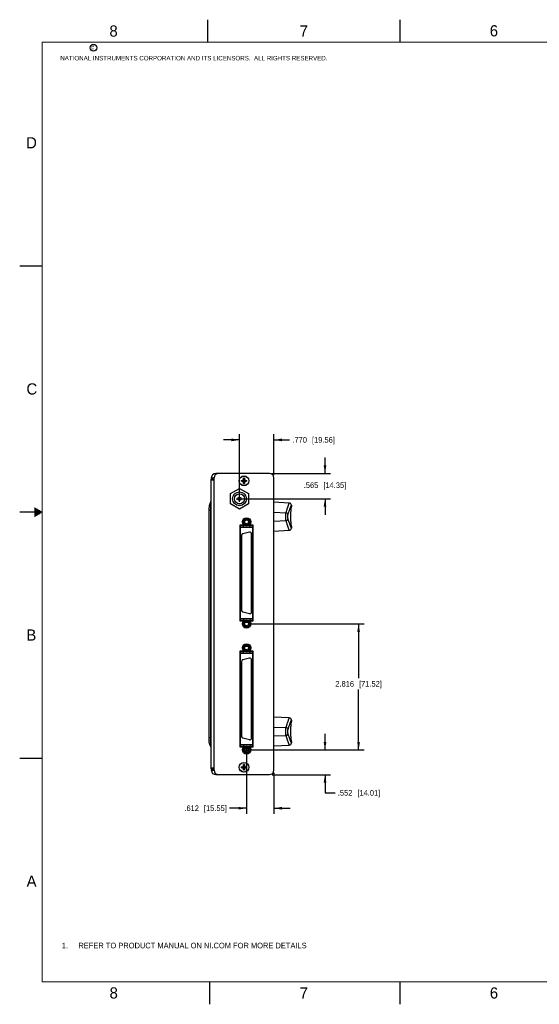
# Model space of a CAD drawing. Header units: inches. Extents: x 0 to 34, y 0 to 22.
# Tile 1 of 16: x 0 to 11.6, y 0 to 22. Entities that reach past the tile are written whole.
import ezdxf

# ---------------------------------------------------------------- set-up
doc = ezdxf.new("R2010")
doc.units = ezdxf.units.IN
doc.header["$LTSCALE"] = 1.87
doc.header["$MEASUREMENT"] = 0
doc.layers.get('0').update_dxf_attribs({"linetype": 'CONTINUOUS'})
doc.layers.add('DIMENSIONS', color=7, linetype='CONTINUOUS')
doc.styles.get("Standard").update_dxf_attribs({"font": 'txt', "width": 0.8})
doc.styles.add('TEXTSTYLE_2', font='txt')
doc.dimstyles.new('DIMSTYLE_1', dxfattribs={"dimtxt": 0.125, "dimasz": 0.18, "dimexe": 0.125, "dimexo": 0.0625, "dimgap": 0.0625, "dimtad": 0, "dimtih": 1, "dimtoh": 1, "dimdec": 3, "dimzin": 4, "dimdsep": 46, "dimtxsty": 'STANDARD', "dimblk": '_FILLED', "dimblk1": '_FILLED', "dimblk2": '_FILLED', "dimcen": 0.09, "dimadec": 0, "dimazin": 0, "dimtp": 0.01, "dimtm": 0.01, "dimtfac": 1, "dimtdec": 3, "dimtofl": 0, "dimtmove": 0, "dimatfit": 3, "dimldrblk": '_FILLED', "dimfxl": 1, "dimtolj": 1, "dimtzin": 4, "dimarcsym": 0})

# ---------------------------------------------------------------- blocks, each defined once
blk = doc.blocks.new('CUSTOM_NOTE_BL0', base_point=(3.625, 1.312))
at = {"color": 2, "linetype": 'CONTINUOUS', "width": 0.8}
for s, p in [('1.', (0.938, 1.25)), ('REFER TO PRODUCT MANUAL ON NI.COM FOR MORE DETAILS', (1.312, 1.25))]:
    blk.add_text(s, height=0.125, dxfattribs=at).set_placement(p)
blk = doc.blocks.new('_FILLED')
at = {"color": 0, "linetype": 'BYBLOCK'}
blk.add_solid([(0, 0), (-1, 0.17), (-1, -0.17)], dxfattribs=at)
blk = doc.blocks.new('*D0')
at = {"layer": 'DIMENSIONS', "color": 2, "linetype": 'CONTINUOUS'}
for p, q in [((6.821, 5.683), (6.821, 6.043)), ((5.043, 5.683), (6.946, 5.683)), ((5.644, 5.131), (6.946, 5.131)), ((6.821, 5.131), (6.821, 4.725)), ((6.821, 4.725), (7.045, 4.725))]:
    blk.add_line(p, q, dxfattribs=at)
at = {"layer": 'DIMENSIONS', "color": 2, "linetype": 'CONTINUOUS', "xscale": 0.18, "yscale": 0.18, "zscale": 0.18}
for p, rotation in [((6.821, 5.683), 270), ((6.821, 5.131), 90)]:
    blk.add_blockref('_FILLED', p, dxfattribs=dict(at, rotation=rotation))
at = {"layer": 'DIMENSIONS', "color": 2, "linetype": 'CONTINUOUS', "insert": (7.107, 4.788), "char_height": 0.125, "width": 1.225, "attachment_point": 1, "line_spacing_factor": 0.9}
blk.add_mtext('.552{\\Ftxt.shx;\\W1.000000;\\H0.125000; }[14.01]', dxfattribs=at)
blk = doc.blocks.new('*D1')
at = {"layer": 'DIMENSIONS', "color": 2, "linetype": 'CONTINUOUS'}
for p, q in [((5.131, 8.499), (7.696, 8.499)), ((7.571, 8.499), (7.571, 7.286)), ((7.571, 5.683), (7.571, 7.036)), ((5.131, 5.683), (7.696, 5.683))]:
    blk.add_line(p, q, dxfattribs=at)
at = {"layer": 'DIMENSIONS', "color": 2, "linetype": 'CONTINUOUS', "xscale": 0.18, "yscale": 0.18, "zscale": 0.18}
for p, rotation in [((7.571, 8.499), 90), ((7.571, 5.683), 270)]:
    blk.add_blockref('_FILLED', p, dxfattribs=dict(at, rotation=rotation))
at = {"layer": 'DIMENSIONS', "color": 2, "linetype": 'CONTINUOUS', "insert": (7.571, 7.223), "char_height": 0.125, "width": 1.325, "attachment_point": 2, "line_spacing_factor": 0.9}
blk.add_mtext('2.816{\\Ftxt.shx;\\W1.000000;\\H0.125000; }[71.52]', dxfattribs=at)
blk = doc.blocks.new('*D2')
at = {"layer": 'DIMENSIONS', "color": 2, "linetype": 'CONTINUOUS'}
for p, q in [((6.821, 11.861), (6.821, 12.221)), ((5.644, 11.861), (6.946, 11.861)), ((4.839, 11.296), (6.946, 11.296)), ((6.821, 11.296), (6.821, 10.936))]:
    blk.add_line(p, q, dxfattribs=at)
at = {"layer": 'DIMENSIONS', "color": 2, "linetype": 'CONTINUOUS', "xscale": 0.18, "yscale": 0.18, "zscale": 0.18}
for p, rotation in [((6.821, 11.861), 270), ((6.821, 11.296), 90)]:
    blk.add_blockref('_FILLED', p, dxfattribs=dict(at, rotation=rotation))
at = {"layer": 'DIMENSIONS', "color": 2, "linetype": 'CONTINUOUS', "insert": (6.821, 11.661), "char_height": 0.125, "width": 1.225, "attachment_point": 2, "line_spacing_factor": 0.9}
blk.add_mtext('.565{\\Ftxt.shx;\\W1.000000;\\H0.125000; }[14.35]', dxfattribs=at)
blk = doc.blocks.new('*D3')
at = {"layer": 'DIMENSIONS', "color": 2, "linetype": 'CONTINUOUS'}
for p, q in [((4.911, 12.611), (4.551, 12.611)), ((4.911, 11.23), (4.911, 12.736)), ((5.681, 11.824), (5.681, 12.736)), ((5.681, 12.611), (6.031, 12.611))]:
    blk.add_line(p, q, dxfattribs=at)
at = {"layer": 'DIMENSIONS', "color": 2, "linetype": 'CONTINUOUS', "xscale": 0.18, "yscale": 0.18, "zscale": 0.18}
blk.add_blockref('_FILLED', (4.911, 12.611), dxfattribs=at)
at = {"layer": 'DIMENSIONS', "color": 2, "linetype": 'CONTINUOUS', "xscale": 0.18, "yscale": 0.18, "zscale": 0.18, "rotation": 180}
blk.add_blockref('_FILLED', (5.681, 12.611), dxfattribs=at)
at = {"layer": 'DIMENSIONS', "color": 2, "linetype": 'CONTINUOUS', "insert": (6.093, 12.674), "char_height": 0.125, "width": 1.225, "attachment_point": 1, "line_spacing_factor": 0.9}
blk.add_mtext('.770{\\Ftxt.shx;\\W1.000000;\\H0.125000; }[19.56]', dxfattribs=at)
blk = doc.blocks.new('*D4')
at = {"layer": 'DIMENSIONS', "color": 2, "linetype": 'CONTINUOUS'}
for p, q in [((5.069, 5.71), (5.069, 4.256)), ((5.681, 5.169), (5.681, 4.256)), ((5.069, 4.381), (4.69, 4.381)), ((5.681, 4.381), (6.041, 4.381))]:
    blk.add_line(p, q, dxfattribs=at)
at = {"layer": 'DIMENSIONS', "color": 2, "linetype": 'CONTINUOUS', "xscale": 0.18, "yscale": 0.18, "zscale": 0.18}
blk.add_blockref('_FILLED', (5.069, 4.381), dxfattribs=at)
at = {"layer": 'DIMENSIONS', "color": 2, "linetype": 'CONTINUOUS', "xscale": 0.18, "yscale": 0.18, "zscale": 0.18, "rotation": 180}
blk.add_blockref('_FILLED', (5.681, 4.381), dxfattribs=at)
at = {"layer": 'DIMENSIONS', "color": 2, "linetype": 'CONTINUOUS', "insert": (4.627, 4.444), "char_height": 0.125, "width": 1.225, "attachment_point": 3, "line_spacing_factor": 0.9}
blk.add_mtext('.612{\\Ftxt.shx;\\W1.000000;\\H0.125000; }[15.55]', dxfattribs=at)

msp = doc.modelspace()

# ---------------------------------------------------------------- linework, layer by layer
at = {"color": 2, "linetype": 'CONTINUOUS'}
for p, q in [((4.2, 21.5), (4.2, 22)), ((8.5, 21.5), (8.5, 22)), ((0, 16.5), (0.5, 16.5)), ((0.5, 11), (0, 11)), ((0.3303, 11.09), (0.3441, 11.09)), ((0.3303, 11.08), (0.3614, 11.08)), ((0.3303, 11.07), (0.3788, 11.07)), ((0.3303, 11.06), (0.3961, 11.06)), ((0.3303, 11.05), (0.4134, 11.05)), ((0.3303, 11.04), (0.4307, 11.04)), ((0.3303, 11.03), (0.448, 11.03)), ((0.3303, 11.02), (0.4654, 11.02)), ((0.3303, 11.01), (0.4827, 11.01)), ((0.3303, 10.99), (0.4827, 10.99)), ((0.3303, 10.98), (0.4654, 10.98)), ((0.3303, 10.97), (0.448, 10.97)), ((0.3303, 10.96), (0.4307, 10.96)), ((0.3303, 10.95), (0.4134, 10.95)), ((0.3303, 10.94), (0.3961, 10.94)), ((0.3303, 10.93), (0.3788, 10.93)), ((0.3303, 10.92), (0.3614, 10.92)), ((0.3303, 10.91), (0.3441, 10.91)), ((0, 5.5), (0.5, 5.5)), ((4.25, 0), (4.25, 0.5)), ((8.5, 0), (8.5, 0.5))]:
    msp.add_line(p, q, dxfattribs=at)
at = {"color": 7, "linetype": 'CONTINUOUS'}
for p, q in [((4.281, 11.7614), (4.341, 11.7614)), ((4.281, 5.2514), (4.281, 11.7414)), ((4.341, 11.7414), (4.281, 11.7414)), ((4.341, 11.715), (4.281, 11.715)), ((4.341, 5.2314), (4.341, 11.7614)), ((5.581, 11.8614), (4.381, 11.8614)), ((4.9502, 11.6869), (5.0719, 11.7059)), ((4.9502, 11.7059), (5.0719, 11.6869)), ((4.9502, 11.7059), (4.9508, 11.7059)), ((4.9508, 11.6869), (4.9502, 11.6869)), ((4.9508, 11.7059), (4.969, 11.7059)), ((4.969, 11.6869), (4.9508, 11.6869)), ((4.969, 11.7059), (4.9896, 11.7178)), ((4.969, 11.6869), (5.053, 11.7059)), ((4.969, 11.7059), (5.053, 11.6869)), ((4.9896, 11.675), (4.969, 11.6869)), ((4.9896, 11.7178), (5.0015, 11.7384)), ((4.9896, 11.675), (5.0324, 11.7178)), ((5.0324, 11.675), (4.9896, 11.7178)), ((5.0015, 11.6544), (4.9896, 11.675)), ((5.0015, 11.6356), (5.0205, 11.7573)), ((5.0205, 11.6356), (5.0015, 11.7573)), ((5.0015, 11.7567), (5.0015, 11.7573)), ((5.0015, 11.7384), (5.0015, 11.7567)), ((5.0015, 11.6544), (5.0205, 11.7384)), ((5.0205, 11.6544), (5.0015, 11.7384)), ((5.0205, 11.7573), (5.0205, 11.7567)), ((5.0205, 11.7567), (5.0205, 11.7384)), ((5.0205, 11.7384), (5.0324, 11.7178)), ((5.0324, 11.675), (5.0205, 11.6544)), ((5.0324, 11.7178), (5.053, 11.7059)), ((5.053, 11.6869), (5.0324, 11.675)), ((5.053, 11.7059), (5.0713, 11.7059)), ((5.0713, 11.6869), (5.053, 11.6869)), ((5.0713, 11.7059), (5.0719, 11.7059)), ((5.0719, 11.6869), (5.0713, 11.6869)), ((5.681, 5.2314), (5.681, 11.7614)), ((4.7118, 11.4114), (4.911, 11.5264)), ((4.911, 11.5264), (5.1102, 11.4114)), ((5.0015, 11.6362), (5.0015, 11.6544)), ((5.0015, 11.6356), (5.0015, 11.6362)), ((5.0205, 11.6544), (5.0205, 11.6362)), ((5.0205, 11.6362), (5.0205, 11.6356)), ((4.2728, 11.042), (4.2728, 11.2375)), ((4.7118, 11.1814), (4.7118, 11.4114)), ((5.1102, 11.4114), (5.1102, 11.1814)), ((4.231, 5.8914), (4.231, 11.1014)), ((4.2728, 5.9509), (4.2728, 11.042)), ((4.911, 11.0664), (4.7118, 11.1814)), ((5.1102, 11.1814), (4.911, 11.0664)), ((6.0236, 11.2008), (5.681, 11.2188)), ((6.0681, 11.0901), (6.069, 11.0985)), ((6.069, 11.0985), (6.0698, 11.1051)), ((6.0698, 11.1051), (6.0705, 11.1115)), ((6.0705, 11.1132), (6.0706, 11.1136)), ((6.0705, 11.1115), (6.0708, 11.1135)), ((6.0706, 11.1136), (6.071, 11.1172)), ((6.0707, 11.113), (6.0708, 11.1135)), ((6.071, 11.1509), (6.071, 11.1172)), ((4.9952, 10.7918), (5.0281, 10.7918)), ((5.1098, 10.7918), (5.1427, 10.7918)), ((5.681, 10.9951), (5.9506, 10.9848)), ((5.681, 10.7977), (5.9506, 10.808)), ((4.9215, 10.7063), (4.9215, 8.5708)), ((5.007, 10.7063), (4.9215, 10.7063)), ((4.9312, 8.5814), (4.9312, 10.6956)), ((4.9312, 10.6956), (5.0001, 10.6956)), ((4.9312, 10.6622), (5.2068, 10.6622)), ((5.0281, 10.7648), (4.9952, 10.7648)), ((5.0001, 10.6622), (5.0001, 10.6956)), ((5.1427, 10.7648), (5.1098, 10.7648)), ((5.2165, 10.7063), (5.1309, 10.7063)), ((5.1379, 10.6622), (5.1379, 10.6956)), ((5.1379, 10.6956), (5.2068, 10.6956)), ((5.2068, 8.5814), (5.2068, 10.6956)), ((5.2165, 8.5708), (5.2165, 10.7063)), ((5.681, 10.5741), (6.0236, 10.592)), ((6.0701, 10.6851), (6.0694, 10.6908)), ((6.0708, 10.6793), (6.0701, 10.6851)), ((6.0706, 10.6792), (6.0705, 10.6796)), ((6.071, 10.6756), (6.0706, 10.6792)), ((6.071, 10.6756), (6.071, 10.642)), ((4.9568, 10.4712), (4.9568, 8.8059)), ((5.1316, 10.5482), (4.9859, 10.5092)), ((5.1812, 8.7669), (5.1812, 10.5102)), ((5.2068, 8.6149), (4.9312, 8.6149)), ((4.9312, 8.5814), (5.0001, 8.5814)), ((4.9859, 8.7679), (5.1316, 8.7289)), ((5.0001, 8.6149), (5.0001, 8.5814)), ((5.1379, 8.6149), (5.1379, 8.5814)), ((5.1379, 8.5814), (5.2068, 8.5814)), ((4.9215, 8.5708), (5.007, 8.5708)), ((4.9952, 8.5123), (5.0281, 8.5123)), ((5.0281, 8.4853), (4.9952, 8.4853)), ((5.1098, 8.5123), (5.1427, 8.5123)), ((5.1427, 8.4853), (5.1098, 8.4853)), ((5.1309, 8.5708), (5.2165, 8.5708)), ((4.9952, 7.976), (5.0281, 7.976)), ((5.0281, 7.949), (4.9952, 7.949)), ((5.1098, 7.976), (5.1427, 7.976)), ((5.1427, 7.949), (5.1098, 7.949)), ((5.007, 7.8905), (4.9215, 7.8905)), ((4.9215, 7.8905), (4.9215, 5.755)), ((4.9312, 7.8799), (5.0001, 7.8799)), ((4.9312, 5.7657), (4.9312, 7.8799)), ((4.9312, 7.8464), (5.2068, 7.8464)), ((5.1316, 7.7325), (4.9859, 7.6934)), ((5.0001, 7.8464), (5.0001, 7.8799)), ((5.2165, 7.8905), (5.1309, 7.8905)), ((5.1379, 7.8799), (5.2068, 7.8799)), ((5.1379, 7.8464), (5.1379, 7.8799)), ((5.2068, 5.7657), (5.2068, 7.8799)), ((5.2165, 5.755), (5.2165, 7.8905)), ((4.9568, 7.6554), (4.9568, 5.9902)), ((5.1812, 5.9511), (5.1812, 7.6944)), ((6.0236, 6.4008), (5.681, 6.4188)), ((5.681, 6.1951), (5.9506, 6.1848)), ((6.0681, 6.2901), (6.069, 6.2985)), ((6.069, 6.2985), (6.0698, 6.3051)), ((6.0698, 6.3051), (6.0705, 6.3115)), ((6.0705, 6.3132), (6.0706, 6.3136)), ((6.0705, 6.3115), (6.0708, 6.3135)), ((6.0706, 6.3136), (6.071, 6.3172)), ((6.0707, 6.313), (6.0708, 6.3135)), ((6.071, 6.3509), (6.071, 6.3172)), ((4.2728, 5.7553), (4.2728, 5.9509)), ((4.9859, 5.9521), (5.1316, 5.9131)), ((5.681, 5.9977), (5.9506, 6.008)), ((4.9215, 5.755), (5.007, 5.755)), ((5.2068, 5.7992), (4.9312, 5.7992)), ((4.9312, 5.7657), (5.0001, 5.7657)), ((5.0001, 5.7992), (5.0001, 5.7657)), ((5.1309, 5.755), (5.2165, 5.755)), ((5.1379, 5.7992), (5.1379, 5.7657)), ((5.1379, 5.7657), (5.2068, 5.7657)), ((5.681, 5.7741), (6.0236, 5.792)), ((6.0701, 5.8851), (6.0694, 5.8908)), ((6.0708, 5.8793), (6.0701, 5.8851)), ((6.0706, 5.8792), (6.0705, 5.8796)), ((6.071, 5.8756), (6.0706, 5.8792)), ((6.071, 5.8756), (6.071, 5.842)), ((4.9952, 5.6965), (5.0281, 5.6965)), ((5.0281, 5.6695), (4.9952, 5.6695)), ((5.1098, 5.6965), (5.1427, 5.6965)), ((5.1427, 5.6695), (5.1098, 5.6695)), ((4.9502, 5.2869), (5.0719, 5.3059)), ((4.9502, 5.3059), (5.0719, 5.2869)), ((4.9502, 5.3059), (4.9508, 5.3059)), ((4.9508, 5.2869), (4.9502, 5.2869)), ((4.9508, 5.3059), (4.969, 5.3059)), ((4.969, 5.2869), (4.9508, 5.2869)), ((4.969, 5.3059), (4.9896, 5.3178)), ((4.969, 5.2869), (5.053, 5.3059)), ((4.969, 5.3059), (5.053, 5.2869)), ((4.9896, 5.275), (4.969, 5.2869)), ((4.9896, 5.3178), (5.0015, 5.3384)), ((5.0324, 5.275), (4.9896, 5.3178)), ((4.9896, 5.275), (5.0324, 5.3178)), ((5.0205, 5.2356), (5.0015, 5.3573)), ((5.0015, 5.2356), (5.0205, 5.3573)), ((5.0015, 5.3567), (5.0015, 5.3573)), ((5.0015, 5.3384), (5.0015, 5.3567)), ((5.0205, 5.2544), (5.0015, 5.3384)), ((5.0015, 5.2544), (5.0205, 5.3384)), ((5.0205, 5.3573), (5.0205, 5.3567)), ((5.0205, 5.3567), (5.0205, 5.3384)), ((5.0205, 5.3384), (5.0324, 5.3178)), ((5.0324, 5.3178), (5.053, 5.3059)), ((5.053, 5.2869), (5.0324, 5.275)), ((5.053, 5.3059), (5.0713, 5.3059)), ((5.0713, 5.2869), (5.053, 5.2869)), ((5.0713, 5.3059), (5.0719, 5.3059)), ((5.0719, 5.2869), (5.0713, 5.2869)), ((4.341, 5.2778), (4.281, 5.2778)), ((4.341, 5.2514), (4.281, 5.2514)), ((4.281, 5.2314), (4.341, 5.2314)), ((4.381, 5.1314), (5.581, 5.1314)), ((5.0015, 5.2544), (4.9896, 5.275)), ((5.0015, 5.2362), (5.0015, 5.2544)), ((5.0015, 5.2356), (5.0015, 5.2362)), ((5.0324, 5.275), (5.0205, 5.2544)), ((5.0205, 5.2544), (5.0205, 5.2362)), ((5.0205, 5.2362), (5.0205, 5.2356))]:
    msp.add_line(p, q, dxfattribs=at)
at = {"color": 7, "linetype": 'CONTINUOUS', "const_width": 0.02}
for points in [[(0.5, 21.5), (0.5, 0.5)], [(33.5, 21.5), (0.5, 21.5)], [(0.5, 0.5), (33.5, 0.5)]]:
    msp.add_lwpolyline(points, dxfattribs=at)
at = {"color": 7, "linetype": 'CONTINUOUS'}
for points in [[(6.0694, 10.6908), (6.0686, 10.6983), (6.0681, 10.7027), (6.0676, 10.7076), (6.067, 10.7129), (6.0664, 10.7186), (6.0658, 10.7246), (6.0652, 10.7311), (6.0646, 10.7379), (6.064, 10.7451), (6.0633, 10.7526), (6.0627, 10.7604), (6.0621, 10.7685), (6.0615, 10.7769), (6.061, 10.7855), (6.0604, 10.7944), (6.0599, 10.8035), (6.0595, 10.8128), (6.0591, 10.8222), (6.0587, 10.8318), (6.0583, 10.8415), (6.0581, 10.8514), (6.0578, 10.8613), (6.0577, 10.8713), (6.0576, 10.8813), (6.0575, 10.8914), (6.0575, 10.9015), (6.0576, 10.9115), (6.0577, 10.9216), (6.0578, 10.9316), (6.0581, 10.9415), (6.0584, 10.9513), (6.0587, 10.9611), (6.0591, 10.9707), (6.0595, 10.9801), (6.0599, 10.9894), (6.0604, 10.9985), (6.061, 11.0073), (6.0615, 11.016), (6.0621, 11.0243), (6.0627, 11.0324), (6.0633, 11.0402), (6.064, 11.0478), (6.0646, 11.0549), (6.0652, 11.0618), (6.0658, 11.0682), (6.0664, 11.0743), (6.067, 11.08), (6.0676, 11.0852), (6.0681, 11.0901)], [(6.0694, 5.8908), (6.0686, 5.8983), (6.0681, 5.9027), (6.0676, 5.9076), (6.067, 5.9129), (6.0664, 5.9186), (6.0658, 5.9246), (6.0652, 5.9311), (6.0646, 5.9379), (6.064, 5.9451), (6.0633, 5.9526), (6.0627, 5.9604), (6.0621, 5.9685), (6.0615, 5.9769), (6.061, 5.9855), (6.0604, 5.9944), (6.0599, 6.0035), (6.0595, 6.0128), (6.0591, 6.0222), (6.0587, 6.0318), (6.0583, 6.0415), (6.0581, 6.0514), (6.0578, 6.0613), (6.0577, 6.0713), (6.0576, 6.0813), (6.0575, 6.0914), (6.0575, 6.1015), (6.0576, 6.1115), (6.0577, 6.1216), (6.0578, 6.1316), (6.0581, 6.1415), (6.0584, 6.1513), (6.0587, 6.1611), (6.0591, 6.1707), (6.0595, 6.1801), (6.0599, 6.1894), (6.0604, 6.1985), (6.061, 6.2073), (6.0615, 6.216), (6.0621, 6.2243), (6.0627, 6.2324), (6.0633, 6.2402), (6.064, 6.2478), (6.0646, 6.2549), (6.0652, 6.2618), (6.0658, 6.2682), (6.0664, 6.2743), (6.067, 6.28), (6.0676, 6.2852), (6.0681, 6.2901)]]:
    msp.add_lwpolyline(points, dxfattribs=at)
at = {"color": 2, "linetype": 'CONTINUOUS'}
msp.add_circle((1.6484, 21.3727), 0.0754, dxfattribs=at)
at = {"color": 7, "linetype": 'CONTINUOUS'}
for centre, radius in [((5.011, 11.6964), 0.1095), ((5.011, 11.6964), 0.1067), ((4.911, 11.2964), 0.155), ((4.911, 11.2964), 0.154), ((4.911, 11.2964), 0.1125), ((4.911, 11.2964), 0.038), ((5.069, 10.7783), 0.095), ((5.069, 10.7783), 0.075), ((5.069, 10.7783), 0.043), ((5.069, 8.4988), 0.095), ((5.069, 8.4988), 0.075), ((5.069, 8.4988), 0.043), ((5.069, 7.9625), 0.095), ((5.069, 7.9625), 0.075), ((5.069, 7.9625), 0.043), ((5.069, 5.683), 0.095), ((5.069, 5.683), 0.075), ((5.069, 5.683), 0.043), ((5.011, 5.2964), 0.1095), ((5.011, 5.2964), 0.1067)]:
    msp.add_circle(centre, radius, dxfattribs=at)
for centre, radius, start, end in [((4.381, 11.7614), 0.1, 90, 180), ((4.441, 11.7614), 0.1, 90, 180), ((5.2537, 11.6964), 0.3037, 178.21197, 181.78803), ((5.011, 11.4544), 0.3031, 89.99801, 91.79002), ((5.011, 11.4538), 0.3036, 88.2115, 90.00047), ((4.7683, 11.6964), 0.3037, 358.21197, 1.78803), ((5.581, 11.7614), 0.1, 0, 90), ((5.011, 11.939), 0.3036, 268.2115, 270.00047), ((5.011, 11.9385), 0.3031, 269.99801, 271.79002), ((4.231, 11.2651), 0.05, 326.58775, 360), ((6.021, 11.1509), 0.05, 0, 86.99998), ((5.069, 10.7783), 0.064, 12.1773, 167.8227), ((5.069, 10.7783), 0.064, 192.1773, 347.8227), ((6.021, 10.642), 0.05, 273.00002, 360), ((4.9961, 10.4712), 0.0394, 105, 180), ((5.1418, 10.5102), 0.0394, 0, 105), ((4.9961, 8.8059), 0.0394, 180, 255), ((5.1418, 8.7669), 0.0394, 255, 360), ((5.069, 8.4988), 0.064, 12.1773, 167.8227), ((5.069, 8.4988), 0.064, 192.1773, 347.8227), ((5.069, 7.9625), 0.064, 12.1773, 167.8227), ((5.069, 7.9625), 0.064, 192.1773, 347.8227), ((5.1418, 7.6944), 0.0394, 0, 105), ((4.9961, 7.6554), 0.0394, 105, 180), ((6.021, 6.3509), 0.05, 0, 86.99998), ((4.9961, 5.9902), 0.0394, 180, 255), ((5.1418, 5.9511), 0.0394, 255, 360), ((4.4278, 5.8913), 0.1968, 179.97042, 182.23777), ((4.4254, 5.8913), 0.1944, 179.95641, 182.25178), ((4.411, 5.8464), 0.1656, 210.59129, 213.38487), ((4.231, 5.7278), 0.05, 0, 33.41225), ((5.069, 5.683), 0.064, 12.1773, 167.8227), ((6.021, 5.842), 0.05, 273.00002, 360), ((5.069, 5.683), 0.064, 192.1773, 347.8227), ((5.2537, 5.2964), 0.3037, 178.21197, 181.78803), ((5.011, 5.0544), 0.3031, 89.99801, 91.79002), ((5.011, 5.0538), 0.3036, 88.2115, 90.00047), ((4.7683, 5.2964), 0.3037, 358.21197, 1.78803), ((4.381, 5.2314), 0.1, 180, 270), ((4.441, 5.2314), 0.1, 180, 270), ((5.011, 5.539), 0.3036, 268.2115, 270.00047), ((5.011, 5.5385), 0.3031, 269.99801, 271.79002), ((5.581, 5.2314), 0.1, 270, 360)]:
    msp.add_arc(centre, radius, start, end, dxfattribs=at)
for points, knots in [([(4.2727, 11.2375), (4.2719, 11.2362), (4.2702, 11.2336), (4.2678, 11.2296), (4.2656, 11.2257), (4.2635, 11.2218), (4.2615, 11.218), (4.2596, 11.2142), (4.2578, 11.2104), (4.2555, 11.2054), (4.2528, 11.1991), (4.2498, 11.1915), (4.2469, 11.1838), (4.2443, 11.176), (4.2423, 11.1694), (4.2407, 11.164), (4.2396, 11.1599), (4.2386, 11.1557), (4.2375, 11.1515), (4.2366, 11.1472), (4.2358, 11.1436), (4.2352, 11.1407), (4.2348, 11.1384), (4.2343, 11.1362), (4.2339, 11.1339), (4.2335, 11.1316), (4.233, 11.1284), (4.2324, 11.1243), (4.2318, 11.1192), (4.2314, 11.1137), (4.2311, 11.1077), (4.231, 11.1036), (4.231, 11.1014)], [0, 0, 0, 0, 0.0332349, 0.0652097, 0.0963017, 0.1267056, 0.156564, 0.1860136, 0.2151439, 0.2440112, 0.3011705, 0.3579139, 0.4146351, 0.4716818, 0.5293976, 0.5586164, 0.5881285, 0.6179638, 0.6481511, 0.678719, 0.7096962, 0.7253472, 0.7411111, 0.7569918, 0.7730142, 0.7892381, 0.8057275, 0.8397631, 0.8756531, 0.9139456, 0.9552032, 1, 1, 1, 1]), ([(4.2727, 11.2375), (4.2709, 11.2347), (4.2665, 11.2276), (4.2583, 11.2123), (4.2494, 11.1915), (4.2408, 11.1657), (4.2342, 11.1375), (4.231, 11.1163), (4.231, 11.1014)], [0, 0, 0, 0, 0.0640266, 0.1680236, 0.3760177, 0.5840118, 0.7920059, 1, 1, 1, 1]), ([(4.2727, 11.042), (4.2711, 11.0417), (4.2681, 11.0413), (4.2637, 11.0405), (4.2596, 11.0398), (4.2558, 11.039), (4.2523, 11.0382), (4.249, 11.0374), (4.246, 11.0366), (4.2432, 11.0358), (4.241, 11.0351), (4.2394, 11.0345), (4.2383, 11.0341), (4.2373, 11.0337), (4.2363, 11.0333), (4.2356, 11.0329), (4.235, 11.0326), (4.2344, 11.0324), (4.2337, 11.032), (4.233, 11.0316), (4.2325, 11.0312), (4.2321, 11.0309), (4.2318, 11.0307), (4.2315, 11.0303), (4.2312, 11.0299), (4.2311, 11.0295), (4.231, 11.0292), (4.231, 11.029)], [0, 0, 0, 0, 0.1076259, 0.207543, 0.3006992, 0.3874734, 0.4682299, 0.5435247, 0.6137626, 0.6786766, 0.7381092, 0.765778, 0.7921147, 0.8171524, 0.8409596, 0.8636422, 0.8745948, 0.8852802, 0.9056581, 0.9244, 0.9412208, 0.9488818, 0.9560401, 0.968904, 0.98017, 0.9903485, 1, 1, 1, 1]), ([(4.281, 11.0446), (4.281, 11.0446), (4.281, 11.0445), (4.281, 11.0444), (4.2809, 11.0442), (4.2807, 11.044), (4.2805, 11.0439), (4.2802, 11.0437), (4.2798, 11.0435), (4.2794, 11.0434), (4.2789, 11.0432), (4.2783, 11.043), (4.2777, 11.0429), (4.277, 11.0427), (4.276, 11.0425), (4.2746, 11.0422), (4.2734, 11.0421), (4.2728, 11.042)], [0, 0, 0, 0, 0.0097659, 0.0198787, 0.04228, 0.0691328, 0.1015137, 0.1400163, 0.1849665, 0.23654, 0.2948247, 0.3598497, 0.4316067, 0.5100573, 0.5951412, 0.7848701, 1, 1, 1, 1]), ([(5.9506, 10.9848), (5.953, 10.9931), (5.9578, 11.0092), (5.965, 11.0327), (5.972, 11.0548), (5.9788, 11.0755), (5.9853, 11.0948), (5.9914, 11.1126), (5.9971, 11.1289), (6.0016, 11.1415), (6.0049, 11.1507), (6.0072, 11.1571), (6.0094, 11.163), (6.0115, 11.1685), (6.0133, 11.1736), (6.0151, 11.1783), (6.0167, 11.1825), (6.0181, 11.1863), (6.0192, 11.1892), (6.02, 11.1913), (6.0205, 11.1927), (6.021, 11.1939), (6.0215, 11.1951), (6.0219, 11.1962), (6.0222, 11.1972), (6.0226, 11.198), (6.0228, 11.1986), (6.023, 11.1991), (6.0231, 11.1994), (6.0232, 11.1996), (6.0233, 11.1999), (6.0234, 11.2001), (6.0234, 11.2003), (6.0235, 11.2004), (6.0235, 11.2005), (6.0235, 11.2006), (6.0236, 11.2006), (6.0236, 11.2007), (6.0236, 11.2007), (6.0236, 11.2007), (6.0236, 11.2008), (6.0236, 11.2008), (6.0236, 11.2008), (6.0236, 11.2008), (6.0236, 11.2008), (6.0236, 11.2008), (6.0236, 11.2008), (6.0236, 11.2008)], [0, 0, 0, 0, 0.1133041, 0.2210173, 0.3228693, 0.4185875, 0.5079008, 0.5905421, 0.6662572, 0.7347902, 0.7662878, 0.7959027, 0.8236069, 0.8493725, 0.8731735, 0.8949881, 0.9147964, 0.9325778, 0.948311, 0.9554039, 0.9619788, 0.9680343, 0.9735691, 0.9785819, 0.9830713, 0.9870358, 0.9904739, 0.9919952, 0.9933845, 0.9946416, 0.9957664, 0.9967588, 0.9976188, 0.9983464, 0.9986606, 0.9989417, 0.9991898, 0.9994047, 0.9995866, 0.9997354, 0.9998512, 0.9998967, 0.9999339, 0.9999628, 0.9999835, 0.9999959, 1, 1, 1, 1]), ([(5.9959, 10.9491), (5.9984, 10.9568), (6.0033, 10.972), (6.0108, 10.994), (6.018, 11.0147), (6.025, 11.0341), (6.0317, 11.0522), (6.038, 11.0688), (6.043, 11.0817), (6.0467, 11.0914), (6.0494, 11.098), (6.0519, 11.1043), (6.0542, 11.1102), (6.0565, 11.1157), (6.0586, 11.1209), (6.0605, 11.1256), (6.0623, 11.1299), (6.0639, 11.1339), (6.0654, 11.1374), (6.0665, 11.1401), (6.0673, 11.142), (6.0678, 11.1433), (6.0683, 11.1445), (6.0688, 11.1456), (6.0692, 11.1466), (6.0696, 11.1475), (6.0699, 11.1483), (6.0702, 11.1489), (6.0703, 11.1493), (6.0705, 11.1495), (6.0706, 11.1498), (6.0707, 11.15), (6.0707, 11.1502), (6.0708, 11.1504), (6.0709, 11.1505), (6.0709, 11.1506), (6.0709, 11.1507), (6.071, 11.1507), (6.071, 11.1508), (6.071, 11.1508), (6.071, 11.1508), (6.071, 11.1508), (6.071, 11.1509), (6.071, 11.1509), (6.071, 11.1509), (6.071, 11.1509), (6.071, 11.1509), (6.071, 11.1509)], [0, 0, 0, 0, 0.113692, 0.2216805, 0.3237092, 0.41952, 0.5088572, 0.5914668, 0.6671055, 0.7022353, 0.7355323, 0.7669696, 0.7965206, 0.8241589, 0.8498581, 0.873594, 0.8953453, 0.9150924, 0.9328156, 0.948496, 0.9555647, 0.962117, 0.9681514, 0.9736665, 0.9786611, 0.9831339, 0.9870835, 0.9905087, 0.9920241, 0.993408, 0.9946603, 0.9957808, 0.9967697, 0.9976267, 0.9983519, 0.9989452, 0.9991924, 0.9994067, 0.999588, 0.9997363, 0.9998517, 0.999897, 0.9999341, 0.9999629, 0.9999835, 0.9999959, 1, 1, 1, 1]), ([(6.0705, 10.6796), (6.0694, 10.6885), (6.0666, 10.7137), (6.0632, 10.7494), (6.0605, 10.7877), (6.0587, 10.822), (6.0575, 10.8586), (6.0571, 10.8964), (6.0575, 10.9342), (6.0587, 10.9708), (6.0605, 11.0051), (6.0632, 11.0434), (6.0666, 11.0791), (6.0694, 11.1043), (6.0705, 11.1132)], [0, 0, 0, 0, 0.0618452, 0.1751663, 0.2473217, 0.3271257, 0.4122141, 0.5000054, 0.5877965, 0.6728844, 0.7526874, 0.8248415, 0.9381591, 1, 1, 1, 1]), ([(5.9506, 10.808), (5.9503, 10.8095), (5.9498, 10.8124), (5.9491, 10.817), (5.9484, 10.8218), (5.9477, 10.8268), (5.9471, 10.8319), (5.9464, 10.8391), (5.9455, 10.8484), (5.9448, 10.86), (5.9442, 10.8719), (5.9439, 10.8841), (5.9437, 10.8964), (5.9439, 10.9087), (5.9442, 10.9209), (5.9448, 10.9328), (5.9455, 10.9444), (5.9464, 10.9537), (5.9471, 10.9609), (5.9477, 10.9661), (5.9484, 10.971), (5.9491, 10.9758), (5.9498, 10.9804), (5.9503, 10.9834), (5.9506, 10.9848)], [0, 0, 0, 0, 0.0249636, 0.0510839, 0.0783016, 0.106558, 0.1357878, 0.1659211, 0.2286116, 0.2940221, 0.3615108, 0.4304017, 0.5, 0.5695983, 0.6384892, 0.7059779, 0.7713884, 0.8340789, 0.8642122, 0.893442, 0.9216984, 0.9489161, 0.9750364, 1, 1, 1, 1]), ([(5.9506, 10.9848), (5.9533, 10.9843), (5.9573, 10.9833), (5.9625, 10.9815), (5.9675, 10.9795), (5.9735, 10.9764), (5.979, 10.9726), (5.9829, 10.9693), (5.9865, 10.9658), (5.9896, 10.9621), (5.9922, 10.9582), (5.9937, 10.9552), (5.995, 10.9521), (5.9957, 10.9501), (5.9959, 10.9491)], [0, 0, 0, 0, 0.1357161, 0.2037096, 0.2714667, 0.405315, 0.5356288, 0.5990349, 0.6610508, 0.7803976, 0.8376891, 0.8933485, 0.9474203, 1, 1, 1, 1]), ([(5.9506, 10.808), (5.9533, 10.8085), (5.9573, 10.8095), (5.9625, 10.8113), (5.9675, 10.8134), (5.9735, 10.8165), (5.979, 10.8202), (5.9829, 10.8236), (5.9865, 10.827), (5.9896, 10.8307), (5.9922, 10.8347), (5.9937, 10.8376), (5.995, 10.8407), (5.9957, 10.8427), (5.9959, 10.8438)], [0, 0, 0, 0, 0.1357161, 0.2037095, 0.2714665, 0.4053147, 0.5356285, 0.5990346, 0.6610504, 0.7803973, 0.8376888, 0.8933483, 0.9474202, 1, 1, 1, 1]), ([(6.0236, 10.592), (6.0236, 10.592), (6.0236, 10.592), (6.0236, 10.592), (6.0236, 10.592), (6.0236, 10.592), (6.0236, 10.592), (6.0236, 10.5921), (6.0236, 10.5921), (6.0236, 10.5921), (6.0236, 10.5921), (6.0236, 10.5922), (6.0235, 10.5922), (6.0235, 10.5923), (6.0235, 10.5924), (6.0234, 10.5925), (6.0234, 10.5927), (6.0233, 10.5929), (6.0232, 10.5932), (6.0231, 10.5934), (6.023, 10.5937), (6.0228, 10.5942), (6.0226, 10.5948), (6.0222, 10.5957), (6.0219, 10.5966), (6.0215, 10.5977), (6.021, 10.5989), (6.0205, 10.6002), (6.02, 10.6016), (6.0192, 10.6036), (6.0181, 10.6065), (6.0167, 10.6103), (6.0151, 10.6146), (6.0133, 10.6192), (6.0115, 10.6243), (6.0094, 10.6298), (6.0072, 10.6357), (6.0049, 10.6421), (6.0016, 10.6514), (5.9971, 10.6639), (5.9914, 10.6802), (5.9853, 10.698), (5.9788, 10.7173), (5.972, 10.738), (5.965, 10.7602), (5.9578, 10.7836), (5.953, 10.7997), (5.9506, 10.808)], [0, 0, 0, 0, 0.0000041, 0.0000165, 0.0000372, 0.0000661, 0.0001033, 0.0001488, 0.0002646, 0.0004134, 0.0005953, 0.0008102, 0.0010583, 0.0013394, 0.0016536, 0.0023812, 0.0032412, 0.0042336, 0.0053584, 0.0066155, 0.0080048, 0.0095261, 0.0129642, 0.0169287, 0.0214181, 0.0264309, 0.0319657, 0.0380212, 0.0445961, 0.051689, 0.0674222, 0.0852036, 0.1050119, 0.1268265, 0.1506275, 0.1763931, 0.2040973, 0.2337122, 0.2652098, 0.3337428, 0.4094579, 0.4920992, 0.5814125, 0.6771307, 0.7789827, 0.8866959, 1, 1, 1, 1]), ([(5.9959, 10.8438), (5.9957, 10.8446), (5.9951, 10.8463), (5.9941, 10.85), (5.993, 10.8548), (5.9918, 10.861), (5.9908, 10.8676), (5.9899, 10.8745), (5.9894, 10.8817), (5.989, 10.889), (5.9889, 10.8964), (5.989, 10.9038), (5.9894, 10.9112), (5.9899, 10.9183), (5.9908, 10.9252), (5.9918, 10.9318), (5.993, 10.938), (5.9941, 10.9428), (5.9951, 10.9465), (5.9957, 10.9482), (5.9959, 10.9491)], [0, 0, 0, 0, 0.024973, 0.0510463, 0.1063262, 0.1654724, 0.2280134, 0.2933976, 0.3609966, 0.4301123, 0.5, 0.5698877, 0.6390034, 0.7066024, 0.7719866, 0.8345276, 0.8936738, 0.9489537, 0.975027, 1, 1, 1, 1]), ([(6.071, 10.642), (6.071, 10.642), (6.071, 10.642), (6.071, 10.642), (6.071, 10.642), (6.071, 10.642), (6.071, 10.642), (6.071, 10.642), (6.071, 10.642), (6.071, 10.642), (6.071, 10.6421), (6.0709, 10.6421), (6.0709, 10.6422), (6.0709, 10.6423), (6.0708, 10.6424), (6.0707, 10.6426), (6.0707, 10.6428), (6.0706, 10.643), (6.0705, 10.6433), (6.0703, 10.6435), (6.0702, 10.644), (6.0699, 10.6445), (6.0696, 10.6453), (6.0692, 10.6462), (6.0688, 10.6472), (6.0683, 10.6483), (6.0678, 10.6495), (6.0673, 10.6508), (6.0665, 10.6528), (6.0654, 10.6554), (6.0639, 10.659), (6.0623, 10.6629), (6.0605, 10.6672), (6.0586, 10.6719), (6.0565, 10.6771), (6.0542, 10.6826), (6.0519, 10.6885), (6.0494, 10.6948), (6.0467, 10.7015), (6.043, 10.7111), (6.038, 10.724), (6.0317, 10.7407), (6.025, 10.7587), (6.018, 10.7781), (6.0108, 10.7988), (6.0033, 10.8209), (5.9984, 10.836), (5.9959, 10.8438)], [0, 0, 0, 0, 0.0000041, 0.0000165, 0.0000371, 0.0000659, 0.000103, 0.0001483, 0.0002637, 0.000412, 0.0005933, 0.0008076, 0.0010548, 0.0016481, 0.0023733, 0.0032303, 0.0042192, 0.0053397, 0.006592, 0.0079759, 0.0094913, 0.0129165, 0.0168661, 0.0213389, 0.0263335, 0.0318486, 0.037883, 0.0444353, 0.051504, 0.0671844, 0.0849076, 0.1046547, 0.126406, 0.1501419, 0.1758411, 0.2034794, 0.2330304, 0.2644677, 0.2977647, 0.3328945, 0.4085332, 0.4911428, 0.58048, 0.6762908, 0.7783195, 0.886308, 1, 1, 1, 1]), ([(5.9506, 6.1848), (5.953, 6.1931), (5.9578, 6.2092), (5.965, 6.2327), (5.972, 6.2548), (5.9788, 6.2755), (5.9853, 6.2948), (5.9914, 6.3126), (5.9971, 6.3289), (6.0016, 6.3415), (6.0049, 6.3507), (6.0072, 6.3571), (6.0094, 6.363), (6.0115, 6.3685), (6.0133, 6.3736), (6.0151, 6.3783), (6.0167, 6.3825), (6.0181, 6.3863), (6.0192, 6.3892), (6.02, 6.3913), (6.0205, 6.3927), (6.021, 6.3939), (6.0215, 6.3951), (6.0219, 6.3962), (6.0222, 6.3972), (6.0226, 6.398), (6.0228, 6.3986), (6.023, 6.3991), (6.0231, 6.3994), (6.0232, 6.3996), (6.0233, 6.3999), (6.0234, 6.4001), (6.0234, 6.4003), (6.0235, 6.4004), (6.0235, 6.4005), (6.0235, 6.4006), (6.0236, 6.4006), (6.0236, 6.4007), (6.0236, 6.4007), (6.0236, 6.4007), (6.0236, 6.4008), (6.0236, 6.4008), (6.0236, 6.4008), (6.0236, 6.4008), (6.0236, 6.4008), (6.0236, 6.4008), (6.0236, 6.4008), (6.0236, 6.4008)], [0, 0, 0, 0, 0.1133041, 0.2210173, 0.3228693, 0.4185875, 0.5079008, 0.5905421, 0.6662572, 0.7347902, 0.7662878, 0.7959027, 0.8236069, 0.8493725, 0.8731735, 0.8949881, 0.9147964, 0.9325778, 0.948311, 0.9554039, 0.9619788, 0.9680343, 0.9735691, 0.9785819, 0.9830713, 0.9870358, 0.9904739, 0.9919952, 0.9933845, 0.9946416, 0.9957664, 0.9967588, 0.9976188, 0.9983464, 0.9986606, 0.9989417, 0.9991898, 0.9994047, 0.9995866, 0.9997354, 0.9998512, 0.9998967, 0.9999339, 0.9999628, 0.9999835, 0.9999959, 1, 1, 1, 1]), ([(5.9506, 6.008), (5.9503, 6.0095), (5.9498, 6.0124), (5.9491, 6.017), (5.9484, 6.0218), (5.9477, 6.0268), (5.9471, 6.0319), (5.9464, 6.0391), (5.9455, 6.0484), (5.9448, 6.06), (5.9442, 6.0719), (5.9439, 6.0841), (5.9437, 6.0964), (5.9439, 6.1087), (5.9442, 6.1209), (5.9448, 6.1328), (5.9455, 6.1444), (5.9464, 6.1537), (5.9471, 6.1609), (5.9477, 6.1661), (5.9484, 6.171), (5.9491, 6.1758), (5.9498, 6.1804), (5.9503, 6.1834), (5.9506, 6.1848)], [0, 0, 0, 0, 0.0249636, 0.0510839, 0.0783016, 0.106558, 0.1357878, 0.1659211, 0.2286116, 0.2940221, 0.3615108, 0.4304017, 0.5, 0.5695983, 0.6384892, 0.7059779, 0.7713884, 0.8340789, 0.8642122, 0.893442, 0.9216984, 0.9489161, 0.9750364, 1, 1, 1, 1]), ([(5.9506, 6.1848), (5.9533, 6.1843), (5.9573, 6.1833), (5.9625, 6.1815), (5.9675, 6.1795), (5.9735, 6.1764), (5.979, 6.1726), (5.9829, 6.1693), (5.9865, 6.1658), (5.9896, 6.1621), (5.9922, 6.1582), (5.9937, 6.1552), (5.995, 6.1521), (5.9957, 6.1501), (5.9959, 6.1491)], [0, 0, 0, 0, 0.1357161, 0.2037096, 0.2714667, 0.405315, 0.5356288, 0.5990349, 0.6610508, 0.7803976, 0.8376891, 0.8933485, 0.9474203, 1, 1, 1, 1]), ([(5.9959, 6.1491), (5.9984, 6.1568), (6.0033, 6.172), (6.0108, 6.194), (6.018, 6.2147), (6.025, 6.2341), (6.0317, 6.2522), (6.038, 6.2688), (6.043, 6.2817), (6.0467, 6.2914), (6.0494, 6.298), (6.0519, 6.3043), (6.0542, 6.3102), (6.0565, 6.3157), (6.0586, 6.3209), (6.0605, 6.3256), (6.0623, 6.3299), (6.0639, 6.3339), (6.0654, 6.3374), (6.0665, 6.3401), (6.0673, 6.342), (6.0678, 6.3433), (6.0683, 6.3445), (6.0688, 6.3456), (6.0692, 6.3466), (6.0696, 6.3475), (6.0699, 6.3483), (6.0702, 6.3489), (6.0703, 6.3493), (6.0705, 6.3495), (6.0706, 6.3498), (6.0707, 6.35), (6.0707, 6.3502), (6.0708, 6.3504), (6.0709, 6.3505), (6.0709, 6.3506), (6.0709, 6.3507), (6.071, 6.3507), (6.071, 6.3508), (6.071, 6.3508), (6.071, 6.3508), (6.071, 6.3508), (6.071, 6.3509), (6.071, 6.3509), (6.071, 6.3509), (6.071, 6.3509), (6.071, 6.3509), (6.071, 6.3509)], [0, 0, 0, 0, 0.113692, 0.2216805, 0.3237092, 0.41952, 0.5088572, 0.5914668, 0.6671055, 0.7022353, 0.7355323, 0.7669696, 0.7965206, 0.8241589, 0.8498581, 0.873594, 0.8953453, 0.9150924, 0.9328156, 0.948496, 0.9555647, 0.962117, 0.9681514, 0.9736665, 0.9786611, 0.9831339, 0.9870835, 0.9905087, 0.9920241, 0.993408, 0.9946603, 0.9957808, 0.9967697, 0.9976267, 0.9983519, 0.9989452, 0.9991924, 0.9994067, 0.999588, 0.9997363, 0.9998517, 0.999897, 0.9999341, 0.9999629, 0.9999835, 0.9999959, 1, 1, 1, 1]), ([(6.0705, 5.8796), (6.0694, 5.8885), (6.0666, 5.9137), (6.0632, 5.9494), (6.0605, 5.9877), (6.0587, 6.022), (6.0575, 6.0586), (6.0571, 6.0964), (6.0575, 6.1342), (6.0587, 6.1708), (6.0605, 6.2051), (6.0632, 6.2434), (6.0666, 6.2791), (6.0694, 6.3043), (6.0705, 6.3132)], [0, 0, 0, 0, 0.0618452, 0.1751663, 0.2473217, 0.3271257, 0.4122141, 0.5000054, 0.5877965, 0.6728844, 0.7526874, 0.8248415, 0.9381591, 1, 1, 1, 1]), ([(4.2727, 5.9509), (4.2711, 5.9511), (4.2681, 5.9516), (4.2637, 5.9523), (4.2596, 5.9531), (4.2558, 5.9538), (4.2523, 5.9546), (4.249, 5.9554), (4.246, 5.9562), (4.2432, 5.957), (4.241, 5.9577), (4.2394, 5.9583), (4.2383, 5.9587), (4.2373, 5.9591), (4.2363, 5.9595), (4.2356, 5.9599), (4.235, 5.9602), (4.2344, 5.9605), (4.2337, 5.9608), (4.233, 5.9612), (4.2325, 5.9616), (4.2321, 5.9619), (4.2318, 5.9621), (4.2315, 5.9625), (4.2312, 5.9629), (4.2311, 5.9634), (4.231, 5.9637), (4.231, 5.9638)], [0, 0, 0, 0, 0.1076259, 0.207543, 0.3006992, 0.3874734, 0.4682299, 0.5435247, 0.6137626, 0.6786766, 0.7381092, 0.765778, 0.7921147, 0.8171524, 0.8409596, 0.8636422, 0.8745948, 0.8852802, 0.9056581, 0.9244, 0.9412208, 0.9488818, 0.9560401, 0.968904, 0.98017, 0.9903485, 1, 1, 1, 1]), ([(4.281, 5.9482), (4.281, 5.9483), (4.281, 5.9483), (4.281, 5.9484), (4.2809, 5.9486), (4.2807, 5.9488), (4.2805, 5.9489), (4.2802, 5.9491), (4.2798, 5.9493), (4.2794, 5.9494), (4.2789, 5.9496), (4.2783, 5.9498), (4.2777, 5.9499), (4.277, 5.9501), (4.276, 5.9503), (4.2746, 5.9506), (4.2734, 5.9508), (4.2728, 5.9509)], [0, 0, 0, 0, 0.0097659, 0.0198787, 0.04228, 0.0691328, 0.1015137, 0.1400163, 0.1849665, 0.23654, 0.2948247, 0.3598497, 0.4316067, 0.5100573, 0.5951412, 0.7848701, 1, 1, 1, 1]), ([(5.9506, 6.008), (5.9533, 6.0085), (5.9573, 6.0095), (5.9625, 6.0113), (5.9675, 6.0134), (5.9735, 6.0165), (5.979, 6.0202), (5.9829, 6.0236), (5.9865, 6.027), (5.9896, 6.0307), (5.9922, 6.0347), (5.9937, 6.0376), (5.995, 6.0407), (5.9957, 6.0427), (5.9959, 6.0438)], [0, 0, 0, 0, 0.1357161, 0.2037095, 0.2714665, 0.4053147, 0.5356285, 0.5990346, 0.6610504, 0.7803973, 0.8376888, 0.8933483, 0.9474202, 1, 1, 1, 1]), ([(6.0236, 5.792), (6.0236, 5.792), (6.0236, 5.792), (6.0236, 5.792), (6.0236, 5.792), (6.0236, 5.792), (6.0236, 5.792), (6.0236, 5.7921), (6.0236, 5.7921), (6.0236, 5.7921), (6.0236, 5.7921), (6.0236, 5.7922), (6.0235, 5.7922), (6.0235, 5.7923), (6.0235, 5.7924), (6.0234, 5.7925), (6.0234, 5.7927), (6.0233, 5.7929), (6.0232, 5.7932), (6.0231, 5.7934), (6.023, 5.7937), (6.0228, 5.7942), (6.0226, 5.7948), (6.0222, 5.7957), (6.0219, 5.7966), (6.0215, 5.7977), (6.021, 5.7989), (6.0205, 5.8002), (6.02, 5.8016), (6.0192, 5.8036), (6.0181, 5.8065), (6.0167, 5.8103), (6.0151, 5.8146), (6.0133, 5.8192), (6.0115, 5.8243), (6.0094, 5.8298), (6.0072, 5.8357), (6.0049, 5.8421), (6.0016, 5.8514), (5.9971, 5.8639), (5.9914, 5.8802), (5.9853, 5.898), (5.9788, 5.9173), (5.972, 5.938), (5.965, 5.9602), (5.9578, 5.9836), (5.953, 5.9997), (5.9506, 6.008)], [0, 0, 0, 0, 0.0000041, 0.0000165, 0.0000372, 0.0000661, 0.0001033, 0.0001488, 0.0002646, 0.0004134, 0.0005953, 0.0008102, 0.0010583, 0.0013394, 0.0016536, 0.0023812, 0.0032412, 0.0042336, 0.0053584, 0.0066155, 0.0080048, 0.0095261, 0.0129642, 0.0169287, 0.0214181, 0.0264309, 0.0319657, 0.0380212, 0.0445961, 0.051689, 0.0674222, 0.0852036, 0.1050119, 0.1268265, 0.1506275, 0.1763931, 0.2040973, 0.2337122, 0.2652098, 0.3337428, 0.4094579, 0.4920992, 0.5814125, 0.6771307, 0.7789827, 0.8866959, 1, 1, 1, 1]), ([(5.9959, 6.0438), (5.9957, 6.0446), (5.9951, 6.0463), (5.9941, 6.05), (5.993, 6.0548), (5.9918, 6.061), (5.9908, 6.0676), (5.9899, 6.0745), (5.9894, 6.0817), (5.989, 6.089), (5.9889, 6.0964), (5.989, 6.1038), (5.9894, 6.1112), (5.9899, 6.1183), (5.9908, 6.1252), (5.9918, 6.1318), (5.993, 6.138), (5.9941, 6.1428), (5.9951, 6.1465), (5.9957, 6.1482), (5.9959, 6.1491)], [0, 0, 0, 0, 0.024973, 0.0510463, 0.1063262, 0.1654724, 0.2280134, 0.2933976, 0.3609966, 0.4301123, 0.5, 0.5698877, 0.6390034, 0.7066024, 0.7719866, 0.8345276, 0.8936738, 0.9489537, 0.975027, 1, 1, 1, 1]), ([(6.071, 5.842), (6.071, 5.842), (6.071, 5.842), (6.071, 5.842), (6.071, 5.842), (6.071, 5.842), (6.071, 5.842), (6.071, 5.842), (6.071, 5.842), (6.071, 5.842), (6.071, 5.8421), (6.0709, 5.8421), (6.0709, 5.8422), (6.0709, 5.8423), (6.0708, 5.8424), (6.0707, 5.8426), (6.0707, 5.8428), (6.0706, 5.843), (6.0705, 5.8433), (6.0703, 5.8435), (6.0702, 5.844), (6.0699, 5.8445), (6.0696, 5.8453), (6.0692, 5.8462), (6.0688, 5.8472), (6.0683, 5.8483), (6.0678, 5.8495), (6.0673, 5.8508), (6.0665, 5.8528), (6.0654, 5.8554), (6.0639, 5.859), (6.0623, 5.8629), (6.0605, 5.8672), (6.0586, 5.8719), (6.0565, 5.8771), (6.0542, 5.8826), (6.0519, 5.8885), (6.0494, 5.8948), (6.0467, 5.9015), (6.043, 5.9111), (6.038, 5.924), (6.0317, 5.9407), (6.025, 5.9587), (6.018, 5.9781), (6.0108, 5.9988), (6.0033, 6.0209), (5.9984, 6.036), (5.9959, 6.0438)], [0, 0, 0, 0, 0.0000041, 0.0000165, 0.0000371, 0.0000659, 0.000103, 0.0001483, 0.0002637, 0.000412, 0.0005933, 0.0008076, 0.0010548, 0.0016481, 0.0023733, 0.0032303, 0.0042192, 0.0053397, 0.006592, 0.0079759, 0.0094913, 0.0129165, 0.0168661, 0.0213389, 0.0263335, 0.0318486, 0.037883, 0.0444353, 0.051504, 0.0671844, 0.0849076, 0.1046547, 0.126406, 0.1501419, 0.1758411, 0.2034794, 0.2330304, 0.2644677, 0.2977647, 0.3328945, 0.4085332, 0.4911428, 0.58048, 0.6762908, 0.7783195, 0.886308, 1, 1, 1, 1]), ([(4.2727, 5.7553), (4.2709, 5.7581), (4.2665, 5.7652), (4.2583, 5.7805), (4.2494, 5.8013), (4.2408, 5.8271), (4.2342, 5.8553), (4.231, 5.8765), (4.231, 5.8914)], [0, 0, 0, 0, 0.0640266, 0.1680236, 0.3760177, 0.5840118, 0.7920059, 1, 1, 1, 1]), ([(4.2685, 5.7621), (4.2681, 5.7627), (4.2674, 5.7639), (4.2661, 5.7663), (4.2645, 5.7692), (4.2626, 5.7727), (4.2602, 5.7772), (4.2575, 5.783), (4.2549, 5.7887), (4.253, 5.7933), (4.2516, 5.7968), (4.2502, 5.8002), (4.2489, 5.8037), (4.2476, 5.8072), (4.246, 5.8119), (4.244, 5.8178), (4.2418, 5.825), (4.2397, 5.8324), (4.2378, 5.84), (4.2364, 5.8465), (4.2353, 5.8518), (4.2345, 5.8559), (4.2337, 5.86), (4.233, 5.8643), (4.2324, 5.8687), (4.2318, 5.8734), (4.2314, 5.8784), (4.2312, 5.8818), (4.2312, 5.8836)], [0, 0, 0, 0, 0.0161007, 0.0320121, 0.063333, 0.0940858, 0.1243894, 0.1840283, 0.2427232, 0.2718307, 0.3008366, 0.3297838, 0.3587143, 0.3876659, 0.416674, 0.4750023, 0.5339909, 0.5939303, 0.655055, 0.7175599, 0.7493905, 0.7816381, 0.8143901, 0.8480036, 0.8829157, 0.919576, 0.9584463, 1, 1, 1, 1])]:
    msp.add_open_spline(points, degree=3, knots=knots, dxfattribs=at)

# ---------------------------------------------------------------- block references
at = {"color": 2, "linetype": 'CONTINUOUS'}
msp.add_blockref('CUSTOM_NOTE_BL0', (3.6251, 1.3124), dxfattribs=at)

# ---------------------------------------------------------------- texts
at = {"color": 2, "linetype": 'CONTINUOUS', "attachment_point": 1, "line_spacing_factor": 0.9, "style": 'TEXTSTYLE_2'}
for s, insert, char_height, width in [('8', (2.0046, 21.8713), 0.25, 0.25), ('7', (6.2556, 21.8743), 0.25, 0.25), ('6', (10.5012, 21.8772), 0.25, 0.25), ('c', (1.599, 21.4388), 0.1, 0.1), ('NATIONAL INSTRUMENTS CORPORATION AND ITS LICENSORS.  ALL RIGHTS RESERVED.', (0.9071, 21.1911), 0.1, 7.3), ('D', (0.1424, 19.375), 0.25, 0.25), ('C', (0.1508, 13.8746), 0.25, 0.25), ('B', (0.1484, 8.3757), 0.25, 0.25), ('A', (0.1541, 2.8761), 0.25, 0.25), ('8', (2.0074, 0.3791), 0.25, 0.25), ('7', (6.2553, 0.3787), 0.25, 0.25), ('6', (10.5033, 0.3784), 0.25, 0.25)]:
    msp.add_mtext(s, dxfattribs=dict(at, insert=insert, char_height=char_height, width=width))

# ---------------------------------------------------------------- dimensions: what is measured, and where the dimension line sits
at = {"layer": 'DIMENSIONS', "color": 2, "linetype": 'CONTINUOUS'}
for base, p1, p2, angle, picture, middle in [((4.911, 12.6114), (5.681, 11.7614), (4.911, 11.1673), 180, '*D3', (6.7059, 12.6114)), ((6.821, 11.2964), (5.581, 11.8614), (4.7761, 11.2964), 270, '*D2', (6.821, 11.5983)), ((7.571, 8.4988), (5.069, 5.683), (5.069, 8.4988), 90, '*D1', (7.571, 7.1608)), ((6.821, 5.683), (5.581, 5.1314), (4.9807, 5.683), 90, '*D0', (7.7197, 4.7252)), ((5.069, 4.3814), (5.681, 5.2314), (5.069, 5.7721), 180, '*D4', (4.0147, 4.3814))]:
    dim = msp.add_linear_dim(base=base, p1=p1, p2=p2, angle=angle, dimstyle='DIMSTYLE_1', dxfattribs=at)
    dim.commit()
    dim.dimension.update_dxf_attribs({"geometry": picture, "text_midpoint": middle, "dimtype": 160})

doc.saveas('drawing.dxf')
